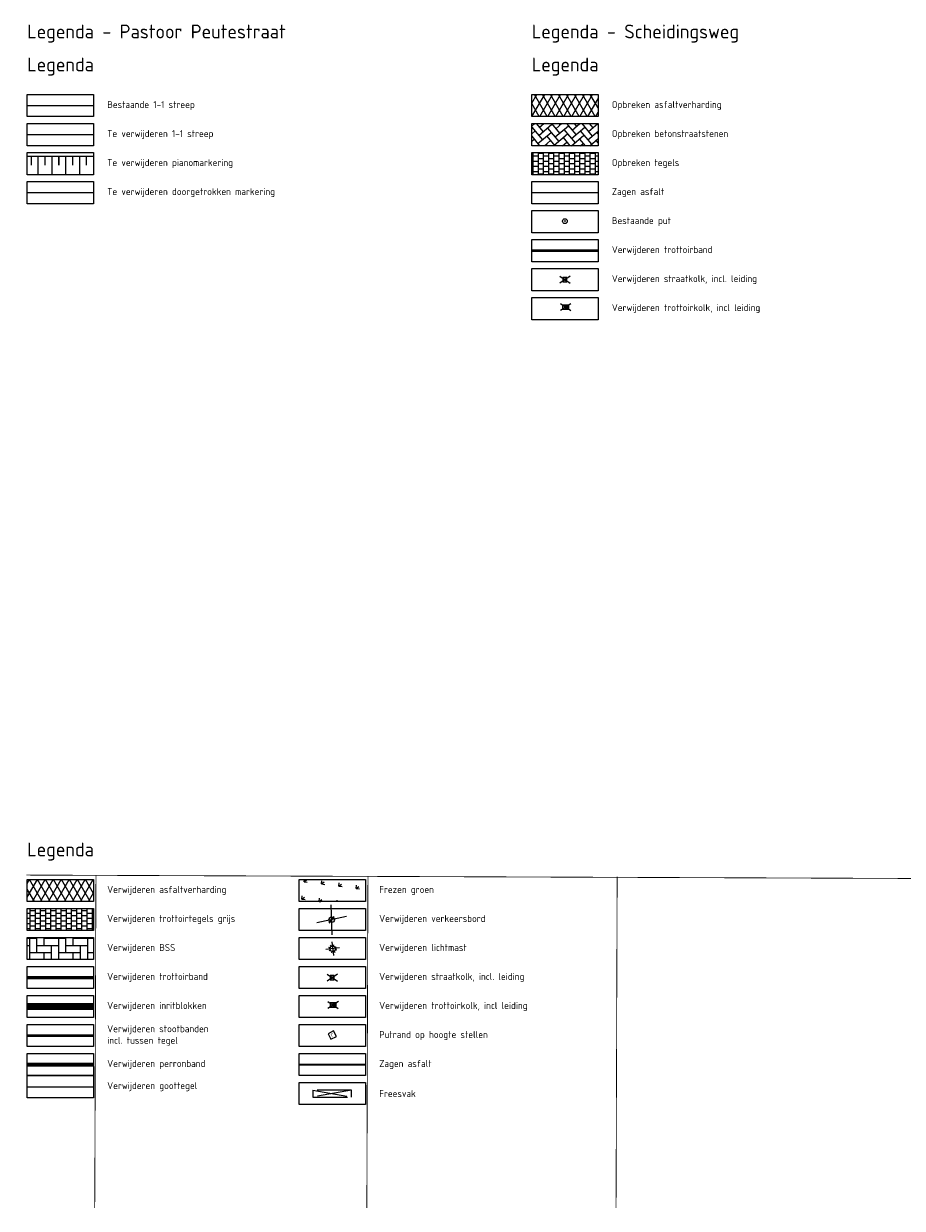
# Model space of a CAD drawing. Header units: metres. Extents: x 197743 to 198659, y 353932 to 354696.
# Tile 9 of 10: x 198532 to 198596, y 353932 to 354017. Entities that reach past the tile are written whole.
import ezdxf
from ezdxf.enums import TextEntityAlignment as Align

# ---------------------------------------------------------------- set-up
doc = ezdxf.new("R2010")
doc.units = ezdxf.units.M
doc.linetypes.add('DASHED2', pattern=[0.375, 0.25, -0.125])
doc.linetypes.add('VW-1-1_STREEP', pattern=[2, 1, -1])
for name, color, linetype, lineweight in [('B-WE-RI-VWA_RIOOLPUT-S', 20, 'Continuous', 25), ('B-WE-VH-KANTVERHARDING_TEGEL-G', 60, 'Continuous', 18), ('B-WE-VW-MARKERING_LANGS_STREEP_11-G', 252, 'VW-1-1_STREEP', 13), ('V-WE-IE-MEUBILAIR_WEGMEUBILAIR_VERKEERSBORD-S', 7, 'Continuous', 25), ('V-WE-RI-KOLK-S', 7, 'Continuous', 25), ('V-WE-VH-KANTOPSLUITING_BUSHALTEBAND-G', 30, 'VH-BUSHALTEBAND-V', 25), ('V-WE-VH-KANTOPSLUITING_ELEMENT_INRITBAND-G', 252, 'CONTINUOUS-V', 25), ('V-WE-VH-KANTOPSLUITING_PLAKBAND-G', 210, 'CONTINUOUS-V', 25), ('V-WE-VH-KANTOPSLUITING_TROTTOIRBAND-G', 7, 'VH-TROTTOIRBAND-V', 0), ('V-WE-VH-VERHARDING_BETONSTRAATSTEEN-A', 252, 'Continuous', 18), ('V-WE-VH-VERHARDING_TEGEL-A', 252, 'Continuous', 18), ('V-WE-VH-ZAAGSNEDE-G', 7, 'ZAAGSNEDE_LINE', 30), ('V-WE_VW-MARKERING_LANGS_STREEP_11-G', 10, 'VW-1-1_STREEP', 13), ('V-WE_VW-MARKERING_PLATEAUMARKERING-G', 10, 'Continuous', 13)]:
    doc.layers.add(name, color=color, linetype=linetype, lineweight=lineweight)
for name, color, linetype in [('bct-inspectieput', 7, 'Continuous'), ('tek_TEKST_ALGEMEEN', 7, 'Continuous'), ('V-WE-IE-LICHTMAST-G', 7, 'Continuous'), ('V-WE-VH-FREESVAK-G', 7, 'DASHED2'), ('V_WEGEN_A_ASFALT', 252, 'Continuous'), ('X-XX-AL-LEGENDA-G', 7, 'Continuous')]:
    doc.layers.add(name, color=color, linetype=linetype)
doc.layers.add('V_GROEN_A_GRAS', color=3, linetype='Continuous', true_color=0x00ff00)
doc.styles.add('NLCS-ISO', font='NLCS-ISO.ttf')
doc.styles.get("Standard").update_dxf_attribs({"font": 'arial.ttf'})
doc.linetypes.add('CONTINUOUS-V', pattern='A,3.5,[24,NLCS.SHX,S=0.5,R=0,X=0,Y=0],3.5', length=7)
doc.linetypes.add('VH-BUSHALTEBAND-V', pattern='A,2,-2,1,[24,NLCS.SHX,S=1,R=0,X=0,Y=0],1,-2', length=8)
doc.linetypes.add('VH-TROTTOIRBAND-V', pattern='A,2.5,[24,NLCS.SHX,S=1,R=0,X=0,Y=0],2.5,-2,2,-2,2,-2', length=15)
doc.linetypes.add('ZAAGSNEDE_LINE', pattern='A,12.7,-5.08,["Z",Standard,S=2.54,R=0,X=-2.54,Y=-1.27],-6.35', length=24.13)

# ---------------------------------------------------------------- blocks, each defined once
blk = doc.blocks.new('V-SIE-WEG_VERKEERSBORD')
at = {"color": 0}
for p, q in [((-0.836, -0.701), (0.836, 0.701)), ((0.836, -0.701), (-0.836, 0.701))]:
    blk.add_line(p, q, dxfattribs=at)
blk.add_line((-0.3, 0), (0.3, 0))
blk.add_circle((0, 0), 0.2)
at = {"style": 'NLCS-ISO'}
blk.add_attdef('VERKEERSBORD', (0.2, 0.202), '', height=0.4, dxfattribs=at)
blk = doc.blocks.new('Lichtmast_V')
for points in [[(0.354, 0.354), (-0.354, -0.354)], [(0.354, -0.354), (-0.354, 0.354)], [(-0.185, 0.077), (-0.277, 0.115)], [(-0.077, 0.185), (-0.115, 0.277)], [(0.077, 0.185), (0.115, 0.277)], [(0.185, 0.077), (0.277, 0.115)], [(-0.185, -0.077), (-0.277, -0.115)], [(-0.077, -0.185), (-0.115, -0.277)], [(0.077, -0.185), (0.115, -0.277)], [(0.185, -0.077), (0.277, -0.115)]]:
    blk.add_lwpolyline(points)
at = {"layer": 'V-WE-IE-LICHTMAST-G'}
blk.add_circle((0, 0), 0.2, dxfattribs=at)
blk = doc.blocks.new('V-SRI-KOLK_RWS-SO')
at = {"ltscale": 0.1}
blk.add_hatch(color=256, dxfattribs=at).paths.add_polyline_path([(0, -0.75), (1.125, -0.75), (1.125, 0.75), (0, 0.75)])
for p, q in [((-1.875, 1.25), (1.875, -1.25)), ((1.875, 1.25), (-1.875, -1.25)), ((0, -0.75), (0, 0.75))]:
    blk.add_line(p, q, dxfattribs=at)
at = {"flags": 128}
blk.add_lwpolyline([(-1.125, -0.75), (1.125, -0.75), (1.125, 0.75), (-1.125, 0.75)], close=True, dxfattribs=at)
at = {"ltscale": 0.1, "flags": 128}
blk.add_lwpolyline([(0, -0.75), (1.125, -0.75), (1.125, 0.75), (0, 0.75)], close=True, dxfattribs=at)
blk = doc.blocks.new('V-SRI-KOLK_STRAAT_300X300-SO')
at = {"ltscale": 0.1}
for p, q in [((-1.875, 2), (1.875, -0.5)), ((1.875, 2), (-1.875, -0.5))]:
    blk.add_line(p, q, dxfattribs=at)
for p, q in [((-0.75, 0), (0.75, 1.5)), ((0.75, 0), (-0.75, 1.5))]:
    blk.add_line(p, q)
at = {"flags": 128}
blk.add_lwpolyline([(-0.75, 0), (0.75, 0), (0.75, 1.5), (-0.75, 1.5)], close=True, dxfattribs=at)
blk = doc.blocks.new('SRI-PUT_INSPECTIEPUT_RIOOLPUT-SO')
at = {"color": 0, "linetype": 'ByBlock', "lineweight": 18}
blk.add_lwpolyline([(-1.12, -1.12), (1.12, -1.12), (1.12, 1.12), (-1.12, 1.12)], close=True, dxfattribs=at)
at = {"color": 0, "linetype": 'ByBlock', "lineweight": 18, "style": 'NLCS-ISO'}
blk.add_text('r', height=1.5, dxfattribs=at).set_placement((0, 0.28), align=Align.MIDDLE_CENTER)
blk = doc.blocks.new('INSPECTIEPUT-flat-37-flat-1-flat-1')
at = {"color": 7, "lineweight": 9}
for p, q in [((0.038, 0.022), (-0.038, 0.022)), ((-0.038, 0.022), (0, -0.043)), ((0, -0.043), (0.038, 0.022))]:
    blk.add_line(p, q, dxfattribs=at)
blk.add_circle((0, -0.011), 0.175, dxfattribs=at)
at = {"layer": 'bct-inspectieput', "flags": 1}
for tag, p in [('POINTNUMBER', (0, -0.011)), ('COMMENT', (0, -0.636))]:
    blk.add_attdef(tag, p, '', height=0.5, dxfattribs=at)

msp = doc.modelspace()

# ---------------------------------------------------------------- hatches: boundary and pattern name
at = {"layer": 'V-WE-VH-VERHARDING_BETONSTRAATSTEEN-A'}
h = msp.add_hatch(dxfattribs=at)
h.set_pattern_fill('AVH-BSS_KEIFORMAAT_KEPER', color=256, scale=4, angle=40, pattern_type=2)
h.set_pattern_definition([(40, (200.52755, 4.76816), (0.05176787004, 0.5917094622), [1.26, -0.42]), (310, (199.9876, 5.41164), (0.05176787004, 0.5917094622), [1.26, -0.42])])
h.paths.add_polyline_path([(198568.954, 354010.037), (198573.754, 354010.037), (198573.754, 354008.437), (198568.954, 354008.437)])
h = msp.add_hatch(dxfattribs=at)
h.set_pattern_fill('AVH-BSS_KEIFORMAAT_KEPER', color=256, scale=5, angle=51.98434, pattern_type=2)
h.set_pattern_definition([(360, (357182.84345, -19724.5124), (0.525, 0.525), [1.575, -0.525]), (270, (357182.84345, -19723.4624), (0.525, 0.525), [1.575, -0.525])])
h.paths.add_polyline_path([(198532.408, 353951.107), (198537.208, 353951.107), (198537.208, 353949.507), (198532.408, 353949.507)])
at = {"layer": 'V-WE-VH-VERHARDING_TEGEL-A'}
h = msp.add_hatch(dxfattribs=at)
h.set_pattern_fill('AVH-TEGEL_300X300_HALFST', color=256, scale=1.25, pattern_type=2)
h.set_pattern_definition([(0, (27.56446, -33.17613), (0.375, 0.1875), [0.375, -0.375]), (90, (27.56446, -33.17613), (-0.375, 2e-17), [])])
h.paths.add_polyline_path([(198568.954, 354007.937), (198573.754, 354007.937), (198573.754, 354006.337), (198568.954, 354006.337)])
h = msp.add_hatch(dxfattribs=at)
h.set_pattern_fill('AVH-TEGEL_300X300_HALFST', color=256, scale=1.25, angle=51.98434, pattern_type=2)
h.set_pattern_definition([(360, (357009.88036, -19764.05669), (0.375, 0.1875), [0.375, -0.375]), (90, (357009.88036, -19764.0567), (-0.375, 1e-16), [])])
h.paths.add_polyline_path([(198532.408, 353953.207), (198537.208, 353953.207), (198537.208, 353951.607), (198532.408, 353951.607)])
at = {"layer": 'V_GROEN_A_GRAS'}
h = msp.add_hatch(dxfattribs=at)
h.set_pattern_fill('GRASS', color=70, scale=0.05, angle=-0.22037, style=0)
h.set_pattern_definition([(37.7952943, (554229.048, 335626.97175), (0.1592766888, 1.2599725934), [0.238125, -1.557926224]), (352.7952943, (554229.048, 335626.9717), (0.159276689, 1.2599725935), [0.238125, -1.031875]), (82.7952943, (554229.048, 335626.9717), (-1.2599725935, 0.159276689), [0.238125, -1.031875])])
h.paths.add_polyline_path([(198552.107, 353955.307), (198556.907, 353955.307), (198556.907, 353953.707), (198552.107, 353953.707)])
at = {"layer": 'V_WEGEN_A_ASFALT'}
h = msp.add_hatch(dxfattribs=at)
h.set_pattern_fill('AVH-ASFALT', color=256, scale=0.5, style=0, pattern_type=2)
h.set_pattern_definition([(60, (0, 0), (-0.4330127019, 0.25), []), (120, (0, 0), (-0.4330127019, -0.25), [])])
h.paths.add_polyline_path([(198573.754, 354012.137), (198568.954, 354012.137), (198568.954, 354010.537), (198573.754, 354010.537)])
h = msp.add_hatch(dxfattribs=at)
h.set_pattern_fill('AVH-ASFALT', color=256, scale=0.5, angle=51.98434, style=0, pattern_type=2)
h.set_pattern_definition([(60, (356982.3159, -19731.68056), (-0.4330127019, 0.25), []), (120, (356982.3159, -19731.68056), (-0.4330127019, -0.25), [])])
h.paths.add_polyline_path([(198532.408, 353955.307), (198537.208, 353955.307), (198537.208, 353953.707), (198532.408, 353953.707)])

# ---------------------------------------------------------------- linework, layer by layer
at = {"layer": 'B-WE-VH-KANTVERHARDING_TEGEL-G'}
msp.add_lwpolyline([(198532.408, 353940.307), (198537.208, 353940.307)], dxfattribs=at)
at = {"layer": 'B-WE-VW-MARKERING_LANGS_STREEP_11-G', "const_width": 0.1, "flags": 128}
msp.add_lwpolyline([(198532.408, 354011.337), (198537.208, 354011.337)], dxfattribs=at)
at = {"layer": 'tek_TEKST_ALGEMEEN', "lineweight": 30, "const_width": 0.06}
for points in [[(198532.341, 353955.628), (198609.633, 353955.331)], [(198537.303, 353931.531), (198537.391, 353955.61)], [(198557.01, 353931.531), (198557.09, 353955.521)], [(198575.059, 353931.531), (198575.139, 353955.521)]]:
    msp.add_lwpolyline(points, dxfattribs=at)
at = {"layer": 'V-WE-VH-FREESVAK-G', "ltscale": 10}
msp.add_lwpolyline([(198555.907, 353939.557), (198555.907, 353940.057), (198553.107, 353940.057), (198553.107, 353939.557)], close=True, dxfattribs=at)
for points in [[(198553.107, 353940.057), (198555.907, 353939.557)], [(198555.907, 353940.057), (198553.107, 353939.557)]]:
    msp.add_lwpolyline(points, dxfattribs=at)
at = {"layer": 'V-WE-VH-KANTOPSLUITING_BUSHALTEBAND-G', "const_width": 0.3, "flags": 128}
msp.add_lwpolyline([(198532.408, 353941.907), (198537.208, 353941.907)], dxfattribs=at)
at = {"layer": 'V-WE-VH-KANTOPSLUITING_ELEMENT_INRITBAND-G', "ltscale": 10, "const_width": 0.5}
msp.add_lwpolyline([(198532.408, 353946.107), (198537.208, 353946.107)], dxfattribs=at)
at = {"layer": 'V-WE-VH-KANTOPSLUITING_PLAKBAND-G', "ltscale": 10, "const_width": 0.2}
msp.add_lwpolyline([(198532.408, 353944.007), (198537.208, 353944.007)], dxfattribs=at)
at = {"layer": 'V-WE-VH-KANTOPSLUITING_TROTTOIRBAND-G', "ltscale": 0.2, "const_width": 0.2, "flags": 128}
msp.add_lwpolyline([(198568.954, 354000.837), (198573.754, 354000.837)], dxfattribs=at)
at = {"layer": 'V-WE-VH-KANTOPSLUITING_TROTTOIRBAND-G', "ltscale": 0.5, "const_width": 0.25, "flags": 128}
msp.add_lwpolyline([(198532.408, 353948.207), (198537.208, 353948.207)], dxfattribs=at)
at = {"layer": 'V-WE-VH-ZAAGSNEDE-G', "linetype": 'ZAAGSNEDE_LINE', "ltscale": 0.1, "const_width": 0.1}
msp.add_lwpolyline([(198568.954, 354005.037), (198573.754, 354005.037)], dxfattribs=at)
at = {"layer": 'V-WE-VH-ZAAGSNEDE-G', "ltscale": 0.1, "const_width": 0.145}
msp.add_lwpolyline([(198552.107, 353941.907), (198556.907, 353941.907)], dxfattribs=at)
at = {"layer": 'V-WE_VW-MARKERING_LANGS_STREEP_11-G', "const_width": 0.1, "flags": 128}
msp.add_lwpolyline([(198532.408, 354009.237), (198537.208, 354009.237)], dxfattribs=at)
at = {"layer": 'V-WE_VW-MARKERING_PLATEAUMARKERING-G', "const_width": 0.1}
for points in [[(198532.408, 354007.663), (198537.208, 354007.663)], [(198532.702, 354007.663), (198532.702, 354007.003)], [(198533.202, 354007.663), (198533.202, 354006.337)], [(198533.702, 354007.663), (198533.702, 354007.003)], [(198534.202, 354007.663), (198534.202, 354006.337)], [(198534.702, 354007.663), (198534.702, 354007.003)], [(198535.202, 354007.663), (198535.202, 354006.337)], [(198535.702, 354007.663), (198535.702, 354007.003)], [(198536.202, 354007.663), (198536.202, 354006.337)], [(198536.702, 354007.663), (198536.702, 354007.003)], [(198532.408, 354005.037), (198537.208, 354005.037)]]:
    msp.add_lwpolyline(points, dxfattribs=at)
at = {"layer": 'X-XX-AL-LEGENDA-G', "flags": 128}
for points in [[(198532.408, 354012.137), (198537.208, 354012.137), (198537.208, 354010.537), (198532.408, 354010.537)], [(198568.954, 354012.137), (198573.754, 354012.137), (198573.754, 354010.537), (198568.954, 354010.537)], [(198532.408, 354010.037), (198537.208, 354010.037), (198537.208, 354008.437), (198532.408, 354008.437)], [(198568.954, 354010.037), (198573.754, 354010.037), (198573.754, 354008.437), (198568.954, 354008.437)], [(198532.408, 354007.937), (198537.208, 354007.937), (198537.208, 354006.337), (198532.408, 354006.337)], [(198568.954, 354007.937), (198573.754, 354007.937), (198573.754, 354006.337), (198568.954, 354006.337)], [(198532.408, 354005.837), (198537.208, 354005.837), (198537.208, 354004.237), (198532.408, 354004.237)], [(198568.954, 354005.837), (198573.754, 354005.837), (198573.754, 354004.237), (198568.954, 354004.237)], [(198568.954, 354003.737), (198573.754, 354003.737), (198573.754, 354002.137), (198568.954, 354002.137)], [(198568.954, 354001.637), (198573.754, 354001.637), (198573.754, 354000.037), (198568.954, 354000.037)], [(198568.954, 353999.537), (198573.754, 353999.537), (198573.754, 353997.937), (198568.954, 353997.937)], [(198568.954, 353997.437), (198573.754, 353997.437), (198573.754, 353995.837), (198568.954, 353995.837)], [(198532.408, 353955.307), (198537.208, 353955.307), (198537.208, 353953.707), (198532.408, 353953.707)], [(198552.107, 353955.307), (198556.907, 353955.307), (198556.907, 353953.707), (198552.107, 353953.707)], [(198532.408, 353953.207), (198537.208, 353953.207), (198537.208, 353951.607), (198532.408, 353951.607)], [(198552.107, 353953.207), (198556.907, 353953.207), (198556.907, 353951.607), (198552.107, 353951.607)], [(198532.408, 353951.107), (198537.208, 353951.107), (198537.208, 353949.507), (198532.408, 353949.507)], [(198552.107, 353951.107), (198556.907, 353951.107), (198556.907, 353949.507), (198552.107, 353949.507)], [(198532.408, 353949.007), (198537.208, 353949.007), (198537.208, 353947.407), (198532.408, 353947.407)], [(198552.107, 353949.007), (198556.907, 353949.007), (198556.907, 353947.407), (198552.107, 353947.407)], [(198532.408, 353946.907), (198537.208, 353946.907), (198537.208, 353945.307), (198532.408, 353945.307)], [(198552.107, 353946.907), (198556.907, 353946.907), (198556.907, 353945.307), (198552.107, 353945.307)], [(198532.408, 353944.807), (198537.208, 353944.807), (198537.208, 353943.207), (198532.408, 353943.207)], [(198552.107, 353944.807), (198556.907, 353944.807), (198556.907, 353943.207), (198552.107, 353943.207)], [(198532.408, 353942.707), (198537.208, 353942.707), (198537.208, 353941.107), (198532.408, 353941.107)], [(198552.107, 353942.707), (198556.907, 353942.707), (198556.907, 353941.107), (198552.107, 353941.107)], [(198532.408, 353941.107), (198537.208, 353941.107), (198537.208, 353939.507), (198532.408, 353939.507)], [(198552.107, 353940.607), (198556.907, 353940.607), (198556.907, 353939.007), (198552.107, 353939.007)]]:
    msp.add_lwpolyline(points, close=True, dxfattribs=at)

# ---------------------------------------------------------------- block references
at = {"layer": 'B-WE-RI-VWA_RIOOLPUT-S', "xscale": 0.2, "yscale": 0.2, "zscale": 0.2, "rotation": 27.64880693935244}
msp.add_blockref('SRI-PUT_INSPECTIEPUT_RIOOLPUT-SO', (198554.505, 353944.042), dxfattribs=at)
at = {"layer": 'bct-inspectieput'}
msp.add_blockref('INSPECTIEPUT-flat-37-flat-1-flat-1', (198571.354, 354002.98), dxfattribs=at)
at = {"layer": 'V-WE-IE-LICHTMAST-G', "color": 3, "linetype": 'Continuous', "lineweight": 0, "rotation": 51.98433951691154}
msp.add_blockref('Lichtmast_V', (198554.537, 353950.292), dxfattribs=at)
at = {"layer": 'V-WE-IE-MEUBILAIR_WEGMEUBILAIR_VERKEERSBORD-S', "color": 7, "linetype": 'Continuous', "lineweight": 0, "rotation": 51.98433951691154}
msp.add_blockref('V-SIE-WEG_VERKEERSBORD', (198554.464, 353952.391), dxfattribs=at)
at = {"layer": 'V-WE-RI-KOLK-S', "xscale": 0.2, "yscale": 0.2, "zscale": 0.2}
for p in [(198571.351, 353998.582), (198554.504, 353948.053)]:
    msp.add_blockref('V-SRI-KOLK_STRAAT_300X300-SO', p, dxfattribs=at)
at = {"layer": 'V-WE-RI-KOLK-S', "xscale": 0.2, "yscale": 0.2, "zscale": 0.2, "rotation": 359.8093010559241}
for p in [(198571.417, 353996.749), (198554.57, 353946.22)]:
    msp.add_blockref('V-SRI-KOLK_RWS-SO', p, dxfattribs=at)

# ---------------------------------------------------------------- texts
at = {"layer": 'Defpoints', "color": 6, "char_height": 1, "width": 20, "attachment_point": 4, "style": 'NLCS-ISO'}
for s, insert in [('Legenda - Pastoor Peutestraat', (198532.408, 354016.553)), ('Legenda - Scheidingsweg', (198568.954, 354016.553))]:
    msp.add_mtext(s, dxfattribs=dict(at, insert=insert))
at = {"layer": 'X-XX-AL-LEGENDA-G', "width": 20, "attachment_point": 4, "style": 'NLCS-ISO'}
for s, insert, char_height in [('Legenda', (198532.408, 354014.161), 1), ('Legenda', (198568.954, 354014.161), 1), ('Bestaande 1-1 streep', (198538.208, 354011.337), 0.5), ('Opbreken asfaltverharding', (198574.754, 354011.337), 0.5), ('Te verwijderen 1-1 streep', (198538.208, 354009.237), 0.5), ('Opbreken betonstraatstenen', (198574.754, 354009.237), 0.5), ('Te verwijderen pianomarkering', (198538.208, 354007.137), 0.5), ('Opbreken tegels', (198574.754, 354007.137), 0.5), ('Te verwijderen doorgetrokken markering', (198538.208, 354005.037), 0.5), ('Zagen asfalt', (198574.754, 354005.037), 0.5), ('Bestaande put', (198574.754, 354002.937), 0.5), ('Verwijderen trottoirband', (198574.754, 354000.837), 0.5), ('Verwijderen straatkolk, incl. leiding', (198574.754, 353998.737), 0.5), ('Verwijderen trottoirkolk, incl leiding', (198574.754, 353996.637), 0.5), ('Legenda', (198532.408, 353957.332), 1), ('Verwijderen asfaltverharding', (198538.208, 353954.507), 0.5), ('Frezen groen', (198557.907, 353954.507), 0.5), ('Verwijderen trottoirtegels grijs', (198538.208, 353952.407), 0.5), ('Verwijderen verkeersbord', (198557.907, 353952.407), 0.5), ('Verwijderen BSS', (198538.208, 353950.307), 0.5), ('Verwijderen lichtmast', (198557.907, 353950.307), 0.5), ('Verwijderen trottoirband', (198538.208, 353948.207), 0.5), ('Verwijderen straatkolk, incl. leiding', (198557.907, 353948.207), 0.5), ('Verwijderen inritblokken', (198538.208, 353946.107), 0.5), ('Verwijderen trottoirkolk, incl leiding', (198557.907, 353946.107), 0.5), ('Verwijderen stootbanden \\Pincl. tussen tegel', (198538.208, 353944.007), 0.5), ('Putrand op hoogte stellen', (198557.907, 353944.007), 0.5), ('Verwijderen perronband', (198538.208, 353941.907), 0.5), ('Zagen asfalt', (198557.907, 353941.907), 0.5), ('Verwijderen goottegel', (198538.208, 353940.307), 0.5), ('Freesvak', (198557.907, 353939.807), 0.5)]:
    msp.add_mtext(s, dxfattribs=dict(at, insert=insert, char_height=char_height))

doc.saveas('drawing.dxf')
